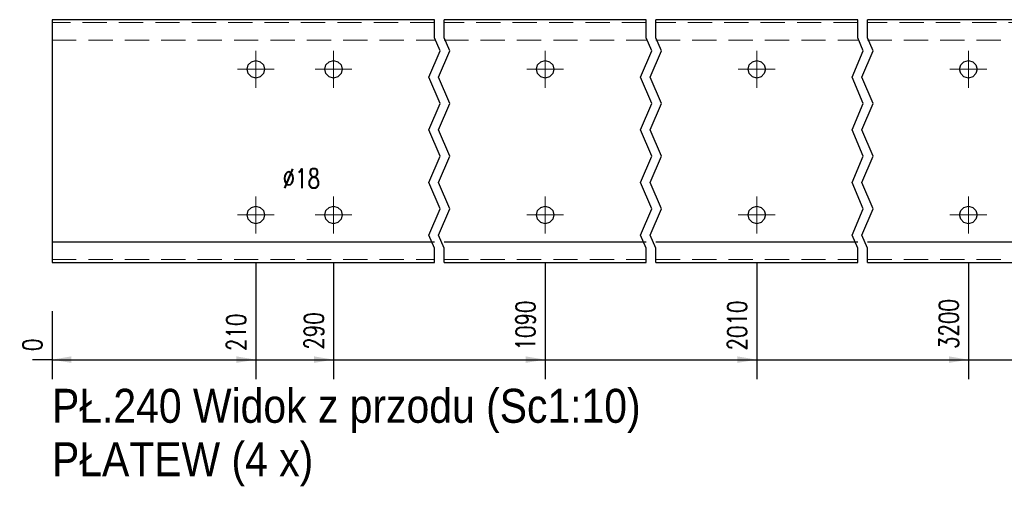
# Model space of a CAD drawing. Header units: millimetres. Extents: x -129 to 775, y 10833 to 11484.
# Tile 34 of 38: x 302 to 404, y 11309 to 11357. Entities that reach past the tile are written whole.
import ezdxf

# ---------------------------------------------------------------- set-up
doc = ezdxf.new("R2010")
doc.units = ezdxf.units.MM
doc.header["$LTSCALE"] = 10
doc.linetypes.add('HIDDEN', pattern=[0.375, 0.25, -0.125])
doc.linetypes.add('MITTE', pattern=[2, 1.25, -0.25, 0.25, -0.25])
doc.layers.get('Defpoints').update_dxf_attribs({"color": 1})
for name, color, linetype, lineweight in [('PS_Bolt', 4, 'Continuous', 13), ('PS_DIM', 4, 'Continuous', 13), ('PS_Hidden', 2, 'HIDDEN', 9), ('PS_Mid', 5, 'MITTE', 15), ('PS_Shape', 161, 'Continuous', 30), ('PS_SOLID', 7, 'Continuous', 30), ('PS_TEXT', 3, 'Continuous', 18)]:
    doc.layers.add(name, color=color, linetype=linetype, lineweight=lineweight)
doc.styles.add('gil', font='txt', dxfattribs={"width": 0.9})
doc.styles.add('simplex', font='simplex.shx', dxfattribs={"width": 0.75})
doc.dimstyles.new('1_10_GŁ_DS1-LS10', dxfattribs={"dimtxt": 2, "dimasz": 2, "dimexe": 2, "dimexo": 5, "dimgap": 1, "dimtad": 1, "dimjust": 4, "dimdec": 0, "dimlfac": 10, "dimtxsty": 'simplex', "dimblk1": 'NONE', "dimsah": 1, "dimcen": 2, "dimclrd": 256, "dimclre": 256, "dimclrt": 3, "dimadec": 1, "dimazin": 0, "dimtfac": 1, "dimtdec": 0, "dimtmove": 2, "dimatfit": 3, "dimfxl": 1, "dimarcsym": 0})

# ---------------------------------------------------------------- blocks, each defined once
blk = doc.blocks.new('*D181')
at = {"layer": 'Defpoints', "color": 0, "transparency": 16777216}
for p in [(305.82, 11331.85), (305.82, 11331.85), (305.82, 11321.85)]:
    blk.add_point(p, dxfattribs=at)
at = {"layer": 'PS_DIM', "lineweight": -2, "transparency": 16777216}
for p, q in [((305.82, 11326.85), (305.82, 11319.85)), ((305.82, 11326.85), (305.82, 11319.85)), ((305.82, 11321.85), (303.82, 11321.85)), ((305.82, 11321.85), (305.82, 11321.85)), ((307.82, 11321.85), (309.82, 11321.85))]:
    blk.add_line(p, q, dxfattribs=at)
at = {"layer": 'PS_DIM', "transparency": 16777216}
blk.add_solid([(307.82, 11322.19), (307.82, 11321.52), (305.82, 11321.85)], dxfattribs=at)
at = {"layer": 'PS_DIM', "color": 3, "transparency": 16777216, "insert": (303.8, 11323.37), "char_height": 2, "attachment_point": 5, "rotation": 90, "style": 'simplex'}
blk.add_mtext('0', dxfattribs=at)
blk = doc.blocks.new('_None')
blk = doc.blocks.new('*D182')
at = {"layer": 'Defpoints', "color": 0, "transparency": 16777216}
for p in [(326.82, 11336.75), (305.82, 11331.85), (326.82, 11321.85)]:
    blk.add_point(p, dxfattribs=at)
at = {"layer": 'PS_DIM', "lineweight": -2, "transparency": 16777216}
for p, q in [((326.82, 11331.75), (326.82, 11319.85)), ((305.82, 11326.85), (305.82, 11319.85)), ((305.82, 11321.85), (324.82, 11321.85))]:
    blk.add_line(p, q, dxfattribs=at)
at = {"layer": 'PS_DIM', "transparency": 16777216}
blk.add_solid([(324.82, 11322.19), (324.82, 11321.52), (326.82, 11321.85)], dxfattribs=at)
at = {"layer": 'PS_DIM', "color": 3, "transparency": 16777216, "insert": (324.8, 11324.66), "char_height": 2, "attachment_point": 5, "rotation": 90, "style": 'simplex'}
blk.add_mtext('210', dxfattribs=at)
blk = doc.blocks.new('*D183')
at = {"layer": 'Defpoints', "color": 0, "transparency": 16777216}
for p in [(334.82, 11336.75), (305.82, 11331.85), (334.82, 11321.85)]:
    blk.add_point(p, dxfattribs=at)
at = {"layer": 'PS_DIM', "lineweight": -2, "transparency": 16777216}
for p, q in [((334.82, 11331.75), (334.82, 11319.85)), ((305.82, 11326.85), (305.82, 11319.85)), ((305.82, 11321.85), (332.82, 11321.85))]:
    blk.add_line(p, q, dxfattribs=at)
at = {"layer": 'PS_DIM', "transparency": 16777216}
blk.add_solid([(332.82, 11322.19), (332.82, 11321.52), (334.82, 11321.85)], dxfattribs=at)
at = {"layer": 'PS_DIM', "color": 3, "transparency": 16777216, "insert": (332.8, 11324.8), "char_height": 2, "attachment_point": 5, "rotation": 90, "style": 'simplex'}
blk.add_mtext('290', dxfattribs=at)
blk = doc.blocks.new('*D184')
at = {"layer": 'Defpoints', "color": 0, "transparency": 16777216}
for p in [(356.62, 11336.75), (305.82, 11331.85), (356.62, 11321.85)]:
    blk.add_point(p, dxfattribs=at)
at = {"layer": 'PS_DIM', "lineweight": -2, "transparency": 16777216}
for p, q in [((356.62, 11331.75), (356.62, 11319.85)), ((305.82, 11326.85), (305.82, 11319.85)), ((305.82, 11321.85), (354.62, 11321.85))]:
    blk.add_line(p, q, dxfattribs=at)
at = {"layer": 'PS_DIM', "transparency": 16777216}
blk.add_solid([(354.62, 11322.19), (354.62, 11321.52), (356.62, 11321.85)], dxfattribs=at)
at = {"layer": 'PS_DIM', "color": 3, "transparency": 16777216, "insert": (354.6, 11325.37), "char_height": 2, "attachment_point": 5, "rotation": 90, "style": 'simplex'}
blk.add_mtext('1090', dxfattribs=at)
blk = doc.blocks.new('*D185')
at = {"layer": 'Defpoints', "color": 0, "transparency": 16777216}
for p in [(378.42, 11336.75), (305.82, 11331.85), (378.42, 11321.85)]:
    blk.add_point(p, dxfattribs=at)
at = {"layer": 'PS_DIM', "lineweight": -2, "transparency": 16777216}
for p, q in [((378.42, 11331.75), (378.42, 11319.85)), ((305.82, 11326.85), (305.82, 11319.85)), ((305.82, 11321.85), (376.42, 11321.85))]:
    blk.add_line(p, q, dxfattribs=at)
at = {"layer": 'PS_DIM', "transparency": 16777216}
blk.add_solid([(376.42, 11322.19), (376.42, 11321.52), (378.42, 11321.85)], dxfattribs=at)
at = {"layer": 'PS_DIM', "color": 3, "transparency": 16777216, "insert": (376.4, 11325.37), "char_height": 2, "attachment_point": 5, "rotation": 90, "style": 'simplex'}
blk.add_mtext('2010', dxfattribs=at)
blk = doc.blocks.new('*D186')
at = {"layer": 'Defpoints', "color": 0, "transparency": 16777216}
for p in [(400.22, 11336.75), (305.82, 11331.85), (400.22, 11321.85)]:
    blk.add_point(p, dxfattribs=at)
at = {"layer": 'PS_DIM', "lineweight": -2, "transparency": 16777216}
for p, q in [((400.22, 11331.75), (400.22, 11319.85)), ((305.82, 11326.85), (305.82, 11319.85)), ((305.82, 11321.85), (398.22, 11321.85))]:
    blk.add_line(p, q, dxfattribs=at)
at = {"layer": 'PS_DIM', "transparency": 16777216}
blk.add_solid([(398.22, 11322.19), (398.22, 11321.52), (400.22, 11321.85)], dxfattribs=at)
at = {"layer": 'PS_DIM', "color": 3, "transparency": 16777216, "insert": (398.2, 11325.52), "char_height": 2, "attachment_point": 5, "rotation": 90, "style": 'simplex'}
blk.add_mtext('3200', dxfattribs=at)
blk = doc.blocks.new('*D187')
at = {"layer": 'Defpoints', "color": 0, "transparency": 16777216}
for p in [(422.02, 11336.75), (305.82, 11331.85), (422.02, 11321.85)]:
    blk.add_point(p, dxfattribs=at)
at = {"layer": 'PS_DIM', "lineweight": -2, "transparency": 16777216}
for p, q in [((422.02, 11331.75), (422.02, 11319.85)), ((305.82, 11326.85), (305.82, 11319.85)), ((305.82, 11321.85), (420.02, 11321.85))]:
    blk.add_line(p, q, dxfattribs=at)
at = {"layer": 'PS_DIM', "transparency": 16777216}
blk.add_solid([(420.02, 11322.19), (420.02, 11321.52), (422.02, 11321.85)], dxfattribs=at)
at = {"layer": 'PS_DIM', "color": 3, "transparency": 16777216, "insert": (420, 11325.52), "char_height": 2, "attachment_point": 5, "rotation": 90, "style": 'simplex'}
blk.add_mtext('4090', dxfattribs=at)
blk = doc.blocks.new('*D188')
at = {"layer": 'Defpoints', "color": 0, "transparency": 16777216}
for p in [(443.82, 11336.75), (305.82, 11331.85), (443.82, 11321.85)]:
    blk.add_point(p, dxfattribs=at)
at = {"layer": 'PS_DIM', "lineweight": -2, "transparency": 16777216}
for p, q in [((443.82, 11331.75), (443.82, 11319.85)), ((305.82, 11326.85), (305.82, 11319.85)), ((305.82, 11321.85), (441.82, 11321.85))]:
    blk.add_line(p, q, dxfattribs=at)
at = {"layer": 'PS_DIM', "transparency": 16777216}
blk.add_solid([(441.82, 11322.19), (441.82, 11321.52), (443.82, 11321.85)], dxfattribs=at)
at = {"layer": 'PS_DIM', "color": 3, "transparency": 16777216, "insert": (441.8, 11325.37), "char_height": 2, "attachment_point": 5, "rotation": 90, "style": 'simplex'}
blk.add_mtext('5010', dxfattribs=at)
blk = doc.blocks.new('*D189')
at = {"layer": 'Defpoints', "color": 0, "transparency": 16777216}
for p in [(465.62, 11336.75), (305.82, 11331.85), (465.62, 11321.85)]:
    blk.add_point(p, dxfattribs=at)
at = {"layer": 'PS_DIM', "lineweight": -2, "transparency": 16777216}
for p, q in [((465.62, 11331.75), (465.62, 11319.85)), ((305.82, 11326.85), (305.82, 11319.85)), ((305.82, 11321.85), (463.62, 11321.85))]:
    blk.add_line(p, q, dxfattribs=at)
at = {"layer": 'PS_DIM', "transparency": 16777216}
blk.add_solid([(463.62, 11322.19), (463.62, 11321.52), (465.62, 11321.85)], dxfattribs=at)
at = {"layer": 'PS_DIM', "color": 3, "transparency": 16777216, "insert": (463.6, 11325.52), "char_height": 2, "attachment_point": 5, "rotation": 90, "style": 'simplex'}
blk.add_mtext('5460', dxfattribs=at)
blk = doc.blocks.new('*D190')
at = {"layer": 'Defpoints', "color": 0, "transparency": 16777216}
for p in [(487.42, 11336.75), (305.82, 11331.85), (487.42, 11321.85)]:
    blk.add_point(p, dxfattribs=at)
at = {"layer": 'PS_DIM', "lineweight": -2, "transparency": 16777216}
for p, q in [((487.42, 11331.75), (487.42, 11319.85)), ((305.82, 11326.85), (305.82, 11319.85)), ((305.82, 11321.85), (485.42, 11321.85))]:
    blk.add_line(p, q, dxfattribs=at)
at = {"layer": 'PS_DIM', "transparency": 16777216}
blk.add_solid([(485.42, 11322.19), (485.42, 11321.52), (487.42, 11321.85)], dxfattribs=at)
at = {"layer": 'PS_DIM', "color": 3, "transparency": 16777216, "insert": (485.4, 11325.23), "char_height": 2, "attachment_point": 5, "rotation": 90, "style": 'simplex'}
blk.add_mtext('6110', dxfattribs=at)
blk = doc.blocks.new('*D191')
at = {"layer": 'Defpoints', "color": 0, "transparency": 16777216}
for p in [(495.42, 11336.75), (305.82, 11331.85), (495.42, 11321.85)]:
    blk.add_point(p, dxfattribs=at)
at = {"layer": 'PS_DIM', "lineweight": -2, "transparency": 16777216}
for p, q in [((495.42, 11331.75), (495.42, 11319.85)), ((305.82, 11326.85), (305.82, 11319.85)), ((305.82, 11321.85), (493.42, 11321.85))]:
    blk.add_line(p, q, dxfattribs=at)
at = {"layer": 'PS_DIM', "transparency": 16777216}
blk.add_solid([(493.42, 11322.19), (493.42, 11321.52), (495.42, 11321.85)], dxfattribs=at)
at = {"layer": 'PS_DIM', "color": 3, "transparency": 16777216, "insert": (493.4, 11325.37), "char_height": 2, "attachment_point": 5, "rotation": 90, "style": 'simplex'}
blk.add_mtext('6190', dxfattribs=at)
blk = doc.blocks.new('*D192')
at = {"layer": 'Defpoints', "color": 0, "transparency": 16777216}
for p in [(517.22, 11336.75), (305.82, 11331.85), (517.22, 11321.85)]:
    blk.add_point(p, dxfattribs=at)
at = {"layer": 'PS_DIM', "lineweight": -2, "transparency": 16777216}
for p, q in [((517.22, 11331.75), (517.22, 11319.85)), ((305.82, 11326.85), (305.82, 11319.85)), ((305.82, 11321.85), (515.22, 11321.85))]:
    blk.add_line(p, q, dxfattribs=at)
at = {"layer": 'PS_DIM', "transparency": 16777216}
blk.add_solid([(515.22, 11322.19), (515.22, 11321.52), (517.22, 11321.85)], dxfattribs=at)
at = {"layer": 'PS_DIM', "color": 3, "transparency": 16777216, "insert": (515.2, 11325.52), "char_height": 2, "attachment_point": 5, "rotation": 90, "style": 'simplex'}
blk.add_mtext('7000', dxfattribs=at)
blk = doc.blocks.new('*D193')
at = {"layer": 'Defpoints', "color": 0, "transparency": 16777216}
for p in [(305.82, 11331.85), (520.22, 11331.85), (520.22, 11321.85)]:
    blk.add_point(p, dxfattribs=at)
at = {"layer": 'PS_DIM', "lineweight": -2, "transparency": 16777216}
for p, q in [((305.82, 11326.85), (305.82, 11319.85)), ((520.22, 11326.85), (520.22, 11319.85)), ((305.82, 11321.85), (518.22, 11321.85))]:
    blk.add_line(p, q, dxfattribs=at)
at = {"layer": 'PS_DIM', "transparency": 16777216}
blk.add_solid([(518.22, 11322.19), (518.22, 11321.52), (520.22, 11321.85)], dxfattribs=at)
at = {"layer": 'PS_DIM', "color": 3, "transparency": 16777216, "insert": (518.7, 11325.57), "char_height": 2, "attachment_point": 5, "rotation": 90, "style": 'simplex'}
blk.add_mtext('7030', dxfattribs=at)
blk = doc.blocks.new('*X488')
at = {"color": 3, "linetype": 'Continuous'}
blk.add_line((334.82, 11336.75), (334.82, 11336.75), dxfattribs=at)
blk.add_line((334.82, 11336.75), (334.82, 11336.75), dxfattribs=at)
blk.add_line((334.82, 11336.75), (334.82, 11336.75), dxfattribs=at)
blk.add_line((334.82, 11336.75), (334.82, 11336.75), dxfattribs=at)
blk.add_line((334.82, 11336.75), (334.82, 11336.75), dxfattribs=at)
blk = doc.blocks.new('*X489')
at = {"color": 1}
for p, q in [((345.22, 11354.99), (345.22, 11356.85)), ((346.22, 11354.99), (346.22, 11356.85)), ((367.02, 11354.99), (367.02, 11356.85)), ((368.02, 11354.99), (368.02, 11356.85)), ((388.82, 11354.99), (388.82, 11356.85)), ((389.82, 11354.99), (389.82, 11356.85)), ((345.8, 11353.64), (345.22, 11354.99)), ((346.8, 11353.64), (346.22, 11354.99)), ((367.6, 11353.64), (367.02, 11354.99)), ((368.6, 11353.64), (368.02, 11354.99)), ((389.4, 11353.64), (388.82, 11354.99)), ((390.4, 11353.64), (389.82, 11354.99)), ((344.65, 11350.93), (345.8, 11353.64)), ((345.65, 11350.93), (346.8, 11353.64)), ((366.45, 11350.93), (367.6, 11353.64)), ((367.45, 11350.93), (368.6, 11353.64)), ((388.25, 11350.93), (389.4, 11353.64)), ((389.25, 11350.93), (390.4, 11353.64)), ((345.8, 11348.22), (344.65, 11350.93)), ((346.8, 11348.22), (345.65, 11350.93)), ((367.6, 11348.22), (366.45, 11350.93)), ((368.6, 11348.22), (367.45, 11350.93)), ((389.4, 11348.22), (388.25, 11350.93)), ((390.4, 11348.22), (389.25, 11350.93)), ((344.65, 11345.51), (345.8, 11348.22)), ((345.65, 11345.51), (346.8, 11348.22)), ((366.45, 11345.51), (367.6, 11348.22)), ((367.45, 11345.51), (368.6, 11348.22)), ((388.25, 11345.51), (389.4, 11348.22)), ((389.25, 11345.51), (390.4, 11348.22)), ((345.8, 11342.8), (344.65, 11345.51)), ((346.8, 11342.8), (345.65, 11345.51)), ((367.6, 11342.8), (366.45, 11345.51)), ((368.6, 11342.8), (367.45, 11345.51)), ((389.4, 11342.8), (388.25, 11345.51)), ((390.4, 11342.8), (389.25, 11345.51)), ((344.65, 11340.1), (345.8, 11342.8)), ((345.65, 11340.1), (346.8, 11342.8)), ((366.45, 11340.1), (367.6, 11342.8)), ((367.45, 11340.1), (368.6, 11342.8)), ((388.25, 11340.1), (389.4, 11342.8)), ((389.25, 11340.1), (390.4, 11342.8)), ((345.8, 11337.39), (344.65, 11340.1)), ((346.8, 11337.39), (345.65, 11340.1)), ((367.6, 11337.39), (366.45, 11340.1)), ((368.6, 11337.39), (367.45, 11340.1)), ((389.4, 11337.39), (388.25, 11340.1)), ((390.4, 11337.39), (389.25, 11340.1)), ((344.65, 11334.68), (345.8, 11337.39)), ((345.65, 11334.68), (346.8, 11337.39)), ((366.45, 11334.68), (367.6, 11337.39)), ((367.45, 11334.68), (368.6, 11337.39)), ((388.25, 11334.68), (389.4, 11337.39)), ((389.25, 11334.68), (390.4, 11337.39)), ((345.22, 11333.32), (344.65, 11334.68)), ((346.22, 11333.32), (345.65, 11334.68)), ((367.02, 11333.32), (366.45, 11334.68)), ((368.02, 11333.32), (367.45, 11334.68)), ((388.82, 11333.32), (388.25, 11334.68)), ((389.82, 11333.32), (389.25, 11334.68)), ((345.22, 11331.85), (345.22, 11333.32)), ((346.22, 11331.85), (346.22, 11333.32)), ((367.02, 11331.85), (367.02, 11333.32)), ((368.02, 11331.85), (368.02, 11333.32)), ((388.82, 11331.85), (388.82, 11333.32)), ((389.82, 11331.85), (389.82, 11333.32))]:
    blk.add_line(p, q, dxfattribs=at)
at = {"layer": 'PS_Hidden', "color": 2, "linetype": 'HIDDEN'}
for p, q in [((345.22, 11356.55), (305.82, 11356.55)), ((367.02, 11356.55), (346.22, 11356.55)), ((388.82, 11356.55), (368.02, 11356.55)), ((410.62, 11356.55), (389.82, 11356.55)), ((305.82, 11354.75), (345.22, 11354.75)), ((346.22, 11354.75), (367.02, 11354.75)), ((368.02, 11354.75), (388.82, 11354.75)), ((389.82, 11354.75), (410.62, 11354.75)), ((305.82, 11332.15), (345.22, 11332.15)), ((346.22, 11332.15), (367.02, 11332.15)), ((368.02, 11332.15), (388.82, 11332.15)), ((389.82, 11332.15), (410.62, 11332.15))]:
    blk.add_line(p, q, dxfattribs=at)
at = {"layer": 'PS_Mid', "color": 5, "linetype": 'MITTE'}
for p, q in [((326.82, 11353.65), (326.82, 11349.85)), ((334.82, 11353.65), (334.82, 11349.85)), ((356.62, 11353.65), (356.62, 11349.85)), ((378.42, 11353.65), (378.42, 11349.85)), ((400.22, 11353.65), (400.22, 11349.85)), ((328.72, 11351.75), (324.92, 11351.75)), ((336.72, 11351.75), (332.92, 11351.75)), ((358.52, 11351.75), (354.72, 11351.75)), ((380.32, 11351.75), (376.52, 11351.75)), ((402.12, 11351.75), (398.32, 11351.75)), ((326.82, 11338.65), (326.82, 11334.85)), ((334.82, 11338.65), (334.82, 11334.85)), ((356.62, 11338.65), (356.62, 11334.85)), ((378.42, 11338.65), (378.42, 11334.85)), ((400.22, 11338.65), (400.22, 11334.85)), ((328.72, 11336.75), (324.92, 11336.75)), ((336.72, 11336.75), (332.92, 11336.75)), ((358.52, 11336.75), (354.72, 11336.75)), ((380.32, 11336.75), (376.52, 11336.75)), ((402.12, 11336.75), (398.32, 11336.75))]:
    blk.add_line(p, q, dxfattribs=at)
at = {"layer": 'PS_SOLID', "color": 7, "linetype": 'Continuous'}
for p, q in [((326.82, 11356.85), (305.82, 11356.85)), ((305.82, 11356.85), (305.82, 11333.95)), ((334.82, 11356.85), (326.82, 11356.85)), ((345.22, 11356.85), (334.82, 11356.85)), ((356.62, 11356.85), (346.22, 11356.85)), ((367.02, 11356.85), (356.62, 11356.85)), ((378.42, 11356.85), (368.02, 11356.85)), ((388.82, 11356.85), (378.42, 11356.85)), ((400.22, 11356.85), (389.82, 11356.85)), ((410.62, 11356.85), (400.22, 11356.85)), ((326.04, 11352.2), (326.37, 11352.53)), ((326.37, 11352.53), (326.82, 11352.65)), ((326.82, 11352.65), (327.27, 11352.53)), ((327.27, 11352.53), (327.6, 11352.2)), ((334.04, 11352.2), (334.37, 11352.53)), ((334.37, 11352.53), (334.82, 11352.65)), ((334.82, 11352.65), (335.27, 11352.53)), ((335.27, 11352.53), (335.6, 11352.2)), ((355.84, 11352.2), (356.17, 11352.53)), ((356.17, 11352.53), (356.62, 11352.65)), ((356.62, 11352.65), (357.07, 11352.53)), ((357.07, 11352.53), (357.4, 11352.2)), ((377.64, 11352.2), (377.97, 11352.53)), ((377.97, 11352.53), (378.42, 11352.65)), ((378.42, 11352.65), (378.87, 11352.53)), ((378.87, 11352.53), (379.2, 11352.2)), ((399.44, 11352.2), (399.77, 11352.53)), ((399.77, 11352.53), (400.22, 11352.65)), ((400.22, 11352.65), (400.67, 11352.53)), ((400.67, 11352.53), (401, 11352.2)), ((325.92, 11351.75), (326.04, 11352.2)), ((326.04, 11351.3), (325.92, 11351.75)), ((326.37, 11350.97), (326.04, 11351.3)), ((327.6, 11351.3), (327.27, 11350.97)), ((327.6, 11352.2), (327.72, 11351.75)), ((327.72, 11351.75), (327.6, 11351.3)), ((333.92, 11351.75), (334.04, 11352.2)), ((334.04, 11351.3), (333.92, 11351.75)), ((334.37, 11350.97), (334.04, 11351.3)), ((335.6, 11351.3), (335.27, 11350.97)), ((335.6, 11352.2), (335.72, 11351.75)), ((335.72, 11351.75), (335.6, 11351.3)), ((355.72, 11351.75), (355.84, 11352.2)), ((355.84, 11351.3), (355.72, 11351.75)), ((356.17, 11350.97), (355.84, 11351.3)), ((357.4, 11351.3), (357.07, 11350.97)), ((357.4, 11352.2), (357.52, 11351.75)), ((357.52, 11351.75), (357.4, 11351.3)), ((377.52, 11351.75), (377.64, 11352.2)), ((377.64, 11351.3), (377.52, 11351.75)), ((377.97, 11350.97), (377.64, 11351.3)), ((379.2, 11351.3), (378.87, 11350.97)), ((379.2, 11352.2), (379.32, 11351.75)), ((379.32, 11351.75), (379.2, 11351.3)), ((399.32, 11351.75), (399.44, 11352.2)), ((399.44, 11351.3), (399.32, 11351.75)), ((399.77, 11350.97), (399.44, 11351.3)), ((401, 11351.3), (400.67, 11350.97)), ((401, 11352.2), (401.12, 11351.75)), ((401.12, 11351.75), (401, 11351.3)), ((326.82, 11350.85), (326.37, 11350.97)), ((327.27, 11350.97), (326.82, 11350.85)), ((334.82, 11350.85), (334.37, 11350.97)), ((335.27, 11350.97), (334.82, 11350.85)), ((356.62, 11350.85), (356.17, 11350.97)), ((357.07, 11350.97), (356.62, 11350.85)), ((378.42, 11350.85), (377.97, 11350.97)), ((378.87, 11350.97), (378.42, 11350.85)), ((400.22, 11350.85), (399.77, 11350.97)), ((400.67, 11350.97), (400.22, 11350.85)), ((325.92, 11336.75), (326.04, 11337.2)), ((326.04, 11337.2), (326.37, 11337.53)), ((326.37, 11337.53), (326.82, 11337.65)), ((326.82, 11337.65), (327.27, 11337.53)), ((327.27, 11337.53), (327.6, 11337.2)), ((327.6, 11337.2), (327.72, 11336.75)), ((333.92, 11336.75), (334.04, 11337.2)), ((334.04, 11337.2), (334.37, 11337.53)), ((334.37, 11337.53), (334.82, 11337.65)), ((334.82, 11337.65), (335.27, 11337.53)), ((335.27, 11337.53), (335.6, 11337.2)), ((335.6, 11337.2), (335.72, 11336.75)), ((355.72, 11336.75), (355.84, 11337.2)), ((355.84, 11337.2), (356.17, 11337.53)), ((356.17, 11337.53), (356.62, 11337.65)), ((356.62, 11337.65), (357.07, 11337.53)), ((357.07, 11337.53), (357.4, 11337.2)), ((357.4, 11337.2), (357.52, 11336.75)), ((377.52, 11336.75), (377.64, 11337.2)), ((377.64, 11337.2), (377.97, 11337.53)), ((377.97, 11337.53), (378.42, 11337.65)), ((378.42, 11337.65), (378.87, 11337.53)), ((378.87, 11337.53), (379.2, 11337.2)), ((379.2, 11337.2), (379.32, 11336.75)), ((399.32, 11336.75), (399.44, 11337.2)), ((399.44, 11337.2), (399.77, 11337.53)), ((399.77, 11337.53), (400.22, 11337.65)), ((400.22, 11337.65), (400.67, 11337.53)), ((400.67, 11337.53), (401, 11337.2)), ((401, 11337.2), (401.12, 11336.75)), ((326.04, 11336.3), (325.92, 11336.75)), ((326.37, 11335.97), (326.04, 11336.3)), ((327.6, 11336.3), (327.27, 11335.97)), ((327.72, 11336.75), (327.6, 11336.3)), ((334.04, 11336.3), (333.92, 11336.75)), ((334.37, 11335.97), (334.04, 11336.3)), ((335.6, 11336.3), (335.27, 11335.97)), ((335.72, 11336.75), (335.6, 11336.3)), ((355.84, 11336.3), (355.72, 11336.75)), ((356.17, 11335.97), (355.84, 11336.3)), ((357.4, 11336.3), (357.07, 11335.97)), ((357.52, 11336.75), (357.4, 11336.3)), ((377.64, 11336.3), (377.52, 11336.75)), ((377.97, 11335.97), (377.64, 11336.3)), ((379.2, 11336.3), (378.87, 11335.97)), ((379.32, 11336.75), (379.2, 11336.3)), ((399.44, 11336.3), (399.32, 11336.75)), ((399.77, 11335.97), (399.44, 11336.3)), ((401, 11336.3), (400.67, 11335.97)), ((401.12, 11336.75), (401, 11336.3)), ((326.82, 11335.85), (326.37, 11335.97)), ((327.27, 11335.97), (326.82, 11335.85)), ((334.82, 11335.85), (334.37, 11335.97)), ((335.27, 11335.97), (334.82, 11335.85)), ((356.62, 11335.85), (356.17, 11335.97)), ((357.07, 11335.97), (356.62, 11335.85)), ((378.42, 11335.85), (377.97, 11335.97)), ((378.87, 11335.97), (378.42, 11335.85)), ((400.22, 11335.85), (399.77, 11335.97)), ((400.67, 11335.97), (400.22, 11335.85)), ((345.22, 11333.95), (305.82, 11333.95)), ((305.82, 11333.95), (305.82, 11331.85)), ((367.02, 11333.95), (346.22, 11333.95)), ((388.82, 11333.95), (368.02, 11333.95)), ((410.62, 11333.95), (389.82, 11333.95)), ((305.82, 11331.85), (345.22, 11331.85)), ((346.22, 11331.85), (367.02, 11331.85)), ((368.02, 11331.85), (388.82, 11331.85)), ((389.82, 11331.85), (410.62, 11331.85))]:
    blk.add_line(p, q, dxfattribs=at)
blk = doc.blocks.new('*X491')
at = {"color": 3, "linetype": 'Continuous'}
blk.add_line((326.82, 11336.75), (326.82, 11336.75), dxfattribs=at)
blk.add_line((326.82, 11336.75), (326.82, 11336.75), dxfattribs=at)
blk.add_line((326.82, 11336.75), (326.82, 11336.75), dxfattribs=at)
blk.add_line((326.82, 11336.75), (326.82, 11336.75), dxfattribs=at)
blk.add_line((326.82, 11336.75), (326.82, 11336.75), dxfattribs=at)
blk = doc.blocks.new('*X494')
at = {"color": 3, "linetype": 'Continuous'}
blk.add_line((326.82, 11351.75), (326.82, 11351.75), dxfattribs=at)
blk.add_line((326.82, 11351.75), (326.82, 11351.75), dxfattribs=at)
blk.add_line((326.82, 11351.75), (326.82, 11351.75), dxfattribs=at)
blk.add_line((326.82, 11351.75), (326.82, 11351.75), dxfattribs=at)
blk.add_line((326.82, 11351.75), (326.82, 11351.75), dxfattribs=at)
blk = doc.blocks.new('*X495')
at = {"color": 3, "linetype": 'Continuous'}
blk.add_line((334.82, 11351.75), (334.82, 11351.75), dxfattribs=at)
blk.add_line((334.82, 11351.75), (334.82, 11351.75), dxfattribs=at)
blk.add_line((334.82, 11351.75), (334.82, 11351.75), dxfattribs=at)
blk.add_line((334.82, 11351.75), (334.82, 11351.75), dxfattribs=at)
blk.add_line((334.82, 11351.75), (334.82, 11351.75), dxfattribs=at)
blk = doc.blocks.new('*X497')
at = {"color": 3, "style": 'gil', "width": 0.9}
for s, p in [('PŁ.240 Widok z przodu (Sc1:10)', (305.82, 11315.35)), ('PŁATEW (4 x)', (305.82, 11309.85))]:
    blk.add_text(s, height=3.5, dxfattribs=at).set_placement(p)

msp = doc.modelspace()

# ---------------------------------------------------------------- block references
at = {"layer": 'PS_Bolt', "color": 3}
for name in ['*X494', '*X495', '*X491', '*X488']:
    msp.add_blockref(name, (0, 0), dxfattribs=at)
at = {"layer": 'PS_Shape', "color": 2}
msp.add_blockref('*X489', (0, 0), dxfattribs=at)
at = {"layer": 'PS_TEXT'}
msp.add_blockref('*X497', (0, 0), dxfattribs=at)

# ---------------------------------------------------------------- texts
at = {"layer": 'PS_DIM', "insert": (329.58, 11339.51), "char_height": 2, "attachment_point": 7, "style": 'simplex'}
msp.add_mtext('\\A1;%%c18', dxfattribs=at)

# ---------------------------------------------------------------- dimensions: what is measured, and where the dimension line sits
at = {"layer": 'PS_DIM'}
for base, p1, p2, picture, middle in [((326.82, 11321.85), (305.82, 11331.85), (326.82, 11336.75), '*D182', (324.8, 11324.66)), ((334.82, 11321.85), (305.82, 11331.85), (334.82, 11336.75), '*D183', (332.8, 11324.8)), ((305.8239, 11321.8522), (305.8238, 11331.8522), (305.8239, 11331.8522), '*D181', (303.8039, 11323.3722))]:
    dim = msp.add_linear_dim(base=base, p1=p1, p2=p2, dimstyle='1_10_GŁ_DS1-LS10', dxfattribs=at)
    dim.commit()
    dim.dimension.update_dxf_attribs({"geometry": picture, "text_midpoint": middle, "dimtype": 128, "text_rotation": 90})
for base, p2, text, picture, middle in [((356.62, 11321.85), (356.62, 11336.75), '1090', '*D184', (354.6, 11325.37)), ((378.42, 11321.85), (378.42, 11336.75), '2010', '*D185', (376.4, 11325.37)), ((400.22, 11321.85), (400.22, 11336.75), '3200', '*D186', (398.2, 11325.52)), ((422.02, 11321.85), (422.02, 11336.75), '4090', '*D187', (420, 11325.52)), ((443.82, 11321.85), (443.82, 11336.75), '5010', '*D188', (441.8, 11325.37)), ((465.62, 11321.85), (465.62, 11336.75), '5460', '*D189', (463.6, 11325.52)), ((487.42, 11321.85), (487.42, 11336.75), '6110', '*D190', (485.4, 11325.23)), ((495.42, 11321.85), (495.42, 11336.75), '6190', '*D191', (493.4, 11325.37)), ((517.22, 11321.85), (517.22, 11336.75), '7000', '*D192', (515.2, 11325.52)), ((520.22, 11321.85), (520.22, 11331.85), '7030', '*D193', (518.7, 11325.57))]:
    dim = msp.add_linear_dim(base=base, p1=(305.82, 11331.85), p2=p2, text=text, dimstyle='1_10_GŁ_DS1-LS10', dxfattribs=at)
    dim.commit()
    dim.dimension.update_dxf_attribs({"geometry": picture, "text_midpoint": middle, "dimtype": 128, "text_rotation": 90})

doc.saveas('drawing.dxf')
